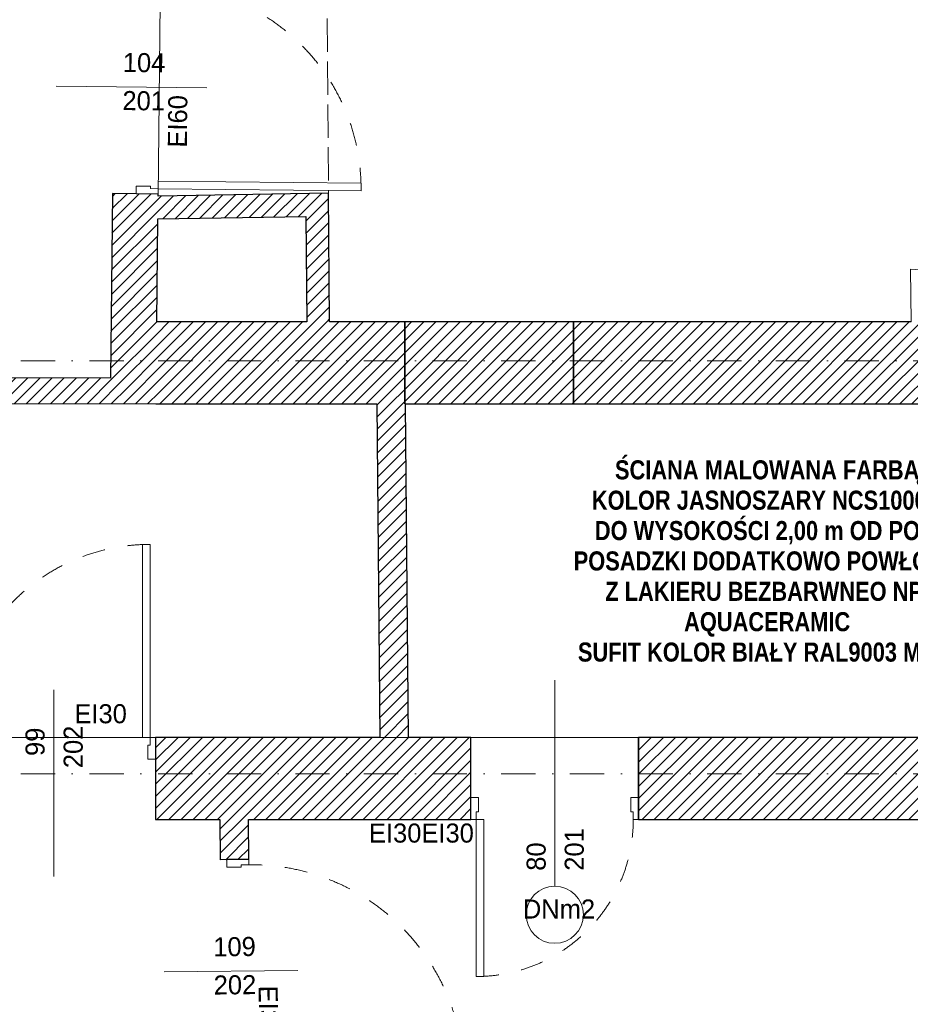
# Model space of a CAD drawing. Header units: millimetres. Extents: x 172139 to 266886, y 98118 to 138225.
# Tile 53 of 57: x 207072 to 211743, y 111998 to 117162. Entities that reach past the tile are written whole.
import ezdxf
from ezdxf.enums import TextEntityAlignment as Align

# ---------------------------------------------------------------- set-up
doc = ezdxf.new("R2010")
doc.units = ezdxf.units.MM
doc.header["$MEASUREMENT"] = 0
for name, pattern in [('Krawędzie ukryte', [225, 175, -50]), ('Kropki i Kreski', [360, 180, -90, 0, -90]), ('Przerywana', [240, 120, -120])]:
    doc.linetypes.add(name, pattern=pattern)
for name, color, linetype in [('Drzwi ArchiCAD', 7, 'Continuous'), ('Konstrukcja - Siatki mod', 7, 'Continuous'), ('KR_INW', 7, 'Continuous'), ('NAPIS_SODON', 7, 'Continuous'), ('ROZBUDOWA_NOWE_DZIAŁOWE', 7, 'Continuous'), ('Znaczniki drzwi ArchiCADa', 7, 'Continuous')]:
    doc.layers.add(name, color=color, linetype=linetype)
for name, color, linetype, lineweight in [('Drzwi ArchiCAD_Nr_pióra__1', 7, 'Continuous', 13), ('Drzwi ArchiCAD_Nr_pióra__27', 7, 'Continuous', 25), ('KR_INW_Nr_pióra__1', 7, 'Continuous', 13), ('KR_INW_Nr_pióra__101', 252, 'Continuous', 5), ('KR_INW_Nr_pióra__27', 7, 'Continuous', 25), ('MALOWANIE ŚCIAN_Nr_pióra__1', 7, 'Continuous', 13), ('NAPIS_SODON_Nr_pióra__121', 255, 'Continuous', 0), ('ROZBUDOWA_NOWE_DZIAŁOWE_Nr_pióra__27', 7, 'Continuous', 25), ('STREFA_NOWE_POM_Nr_pióra__121', 255, 'Continuous', 0), ('Znaczniki drzwi ArchiCADa_Nr_pióra__7', 7, 'Continuous', 13)]:
    doc.layers.add(name, color=color, linetype=linetype, lineweight=lineweight)
for name, color, linetype, lineweight, true_color in [('Drzwi ArchiCAD_Nr_pióra__4', 7, 'Continuous', 13, 0x029e21), ('Konstrukcja - Siatki mod_Nr_pióra__48', 7, 'Continuous', 15, 0xa80f02), ('ROZBUDOWA_NOWE_DZIAŁOWE_Nr_pióra__24', 7, 'Continuous', 15, 0x029e21), ('Znaczniki drzwi ArchiCADa_Nr_pióra__20', 7, 'Continuous', 13, 0xb00000), ('Znaczniki drzwi ArchiCADa_Nr_pióra__4', 7, 'Continuous', 13, 0x029e21)]:
    doc.layers.add(name, color=color, linetype=linetype, lineweight=lineweight, true_color=true_color)
doc.styles.add('GENERATED_STYLE_1', font='txt')
doc.styles.add('GENERATED_STYLE_2', font='txt')
pattern_1 = [(45, (0, 0), (-31.819804, 31.819804), [])]

# ---------------------------------------------------------------- blocks, each defined once
blk = doc.blocks.new('Strop_2', base_point=(188316, 115154.1))
at = {"layer": 'NAPIS_SODON_Nr_pióra__121', "linetype": 'Continuous', "flags": 128}
blk.add_lwpolyline([(224893.2, 113397.6), (205242.2, 113397.6), (204667.3, 113397.6), (188316, 113397.6)], dxfattribs=at)
blk = doc.blocks.new('Ściana_9', base_point=(209110.2, 113397.6))
at = {"layer": 'KR_INW_Nr_pióra__101', "linetype": 'Continuous'}
h = blk.add_hatch(dxfattribs=at)
h.set_pattern_fill('Cegła_licówka', color=256, style=0, pattern_type=2)
h.set_pattern_definition(pattern_1)
h.paths.add_polyline_path([(209110.2, 113397.6), (209095, 115147.1), (208945, 115147.1), (208960.2, 113397.6)])
at = {"layer": 'KR_INW_Nr_pióra__27', "linetype": 'Continuous', "flags": 128}
for points in [[(208945, 115147.1), (208960.2, 113397.6)], [(209110.2, 113397.6), (209095, 115147.1)]]:
    blk.add_lwpolyline(points, dxfattribs=at)
blk = doc.blocks.new('Ściana_15', base_point=(207790.9, 115577.1))
at = {"layer": 'KR_INW_Nr_pióra__101', "linetype": 'Continuous'}
h = blk.add_hatch(dxfattribs=at)
h.set_pattern_fill('Cegła_licówka', color=256, style=0, pattern_type=2)
h.set_pattern_definition(pattern_1)
h.paths.add_polyline_path([(207786.4, 115147.1), (209091.2, 115147.1), (209091.2, 115577.1), (207790.9, 115577.1)])
at = {"layer": 'KR_INW_Nr_pióra__27', "linetype": 'Continuous', "flags": 128}
for points in [[(208577.2, 115577.1), (207790.9, 115577.1)], [(209091.2, 115577.1), (208697.2, 115577.1)], [(209091.2, 115147.1), (209091.2, 115577.1)], [(207786.4, 115147.1), (208945, 115147.1)]]:
    blk.add_lwpolyline(points, dxfattribs=at)
blk = doc.blocks.new('Drzwi 19_10')
at = {"layer": 'Drzwi ArchiCAD_Nr_pióra__1', "linetype": 'Continuous'}
for p, q in [((492, 0), (492, 1064)), ((492, 1064), (532, 1064)), ((532, 1064), (532, 0)), ((-532, 0), (-560, 0)), ((-560, 0), (-560, -115)), ((-532, -40), (-532, 0)), ((532, 0), (492, 0)), ((560, 0), (532, 0)), ((532, 0), (532, -40)), ((560, -115), (560, 0)), ((-520, -40), (-532, -40)), ((-520, -115), (-520, -40)), ((532, -40), (520, -40)), ((520, -40), (520, -115)), ((-560, -115), (-520, -115)), ((520, -115), (560, -115))]:
    blk.add_line(p, q, dxfattribs=at)
at = {"layer": 'Drzwi ArchiCAD_Nr_pióra__1', "linetype": 'Przerywana'}
blk.add_arc((532, 0), 1064, 90, 180, dxfattribs=at)
at = {"layer": 'Drzwi ArchiCAD_Nr_pióra__27', "linetype": 'Continuous'}
for p, q in [((-560, 0), (-560, -115)), ((560, 0), (560, -115))]:
    blk.add_line(p, q, dxfattribs=at)
blk = doc.blocks.new('Znacznik Wym 19_9')
at = {"layer": 'Znaczniki drzwi ArchiCADa_Nr_pióra__20', "linetype": 'Continuous'}
blk.add_line((0, 250), (0, -540), dxfattribs=at)
at = {"layer": 'Znaczniki drzwi ArchiCADa_Nr_pióra__7', "style": 'GENERATED_STYLE_1'}
for tag, rotation, p in [('AC_MarkerText_2', 90, (-17.6, -161.3)), ('AC_MarkerText_3', 90, (182.4, -161.3)), ('AC_MarkerText_5', 180, (346, 208.9))]:
    blk.add_attdef(tag, text='', height=100, rotation=rotation, dxfattribs=at).set_placement(p, align=Align.BOTTOM_LEFT)
blk = doc.blocks.new('Ściana_25', base_point=(207854.6, 121675.6))
at = {"layer": 'KR_INW_Nr_pióra__101', "linetype": 'Continuous'}
h = blk.add_hatch(dxfattribs=at)
h.set_pattern_fill('Cegła_licówka', color=256, style=0, pattern_type=2)
h.set_pattern_definition(pattern_1)
h.paths.add_polyline_path([(207609, 121145.6), (207569.6, 117369.8), (207694.6, 117368.5), (207809.6, 117367.3), (207849, 121145.6)])
h = blk.add_hatch(dxfattribs=at)
h.set_pattern_fill('Cegła_licówka', color=256, style=0, pattern_type=2)
h.set_pattern_definition(pattern_1)
h.paths.add_polyline_path([(207557.9, 116249.9), (207547.8, 115282.2), (207786.4, 115146.6), (207797.9, 116247.4), (207682.9, 116248.6)])
at = {"layer": 'KR_INW_Nr_pióra__27', "linetype": 'Continuous'}
for p, q in [((207694.6, 117368.5), (207569.6, 117369.8)), ((207809.6, 117367.3), (207694.6, 117368.5)), ((207682.9, 116248.6), (207557.9, 116249.9)), ((207797.9, 116247.4), (207682.9, 116248.6))]:
    blk.add_line(p, q, dxfattribs=at)
at = {"layer": 'KR_INW_Nr_pióra__27', "linetype": 'Continuous', "flags": 128}
for points in [[(207609, 121145.6), (207579.3, 118300.8)], [(207809.6, 117367.3), (207849, 121145.6)], [(207576.7, 118050.8), (207569.6, 117369.8)], [(207557.9, 116249.9), (207547.8, 115282.2)], [(207797.8, 116236.5), (207797.9, 116247.4)], [(207790.9, 115577.1), (207796.5, 116116.5)], [(207786.4, 115146.6), (207786.4, 115147.1)]]:
    blk.add_lwpolyline(points, dxfattribs=at)
at = {"layer": 'Drzwi ArchiCAD', "linetype": 'Continuous', "zscale": 1000, "rotation": 269.4014883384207}
blk.add_blockref('Drzwi 19_10', (207803.7, 116807.3), dxfattribs=at)
at = {"layer": 'Znaczniki drzwi ArchiCADa', "color": 14, "lineweight": 13, "true_color": 0xb00000}
ref = blk.add_blockref('Znacznik Wym 19_9', (207803.7, 116807.3), dxfattribs=dict(at, rotation=269.4014883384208))
ref.add_attrib('AC_MarkerText_2', '104', dxfattribs={"layer": 'Znaczniki drzwi ArchiCADa_Nr_pióra__7', "color": 7, "height": 100, "rotation": 359.4015, "style": 'GENERATED_STYLE_1'}).set_placement((207611.9, 116857.6), align=Align.BOTTOM_LEFT)
ref.add_attrib('AC_MarkerText_3', '201', dxfattribs={"layer": 'Znaczniki drzwi ArchiCADa_Nr_pióra__7', "color": 7, "height": 100, "rotation": 359.4015, "style": 'GENERATED_STYLE_1'}).set_placement((207609.8, 116657.7), align=Align.BOTTOM_LEFT)
ref.add_attrib('AC_MarkerText_5', 'EI60', dxfattribs={"layer": 'Znaczniki drzwi ArchiCADa_Nr_pióra__7', "color": 7, "height": 100, "rotation": 89.4015, "style": 'GENERATED_STYLE_1'}).set_placement((207978.4, 116490.2), align=Align.BOTTOM_LEFT)
blk = doc.blocks.new('Ściana_26', base_point=(207797.8, 116236.5))
at = {"layer": 'KR_INW_Nr_pióra__101', "linetype": 'Continuous'}
h = blk.add_hatch(dxfattribs=at)
h.set_pattern_fill('Cegła_licówka', color=256, style=0, pattern_type=2)
h.set_pattern_definition(pattern_1)
h.paths.add_polyline_path([(207796.5, 116116.5), (208572.7, 116129.9), (208691.7, 116252), (207797.8, 116236.5)])
at = {"layer": 'KR_INW_Nr_pióra__27', "linetype": 'Continuous', "flags": 128}
for points in [[(208691.7, 116252), (207797.8, 116236.5)], [(207796.5, 116116.5), (208572.7, 116129.9)]]:
    blk.add_lwpolyline(points, dxfattribs=at)
blk = doc.blocks.new('Ściana_27', base_point=(208691.7, 116252))
at = {"layer": 'KR_INW_Nr_pióra__101', "linetype": 'Continuous'}
h = blk.add_hatch(dxfattribs=at)
h.set_pattern_fill('Cegła_licówka', color=256, style=0, pattern_type=2)
h.set_pattern_definition(pattern_1)
h.paths.add_polyline_path([(208572.7, 116129.9), (208577.2, 115577.1), (208697.2, 115577.1), (208691.7, 116252)])
at = {"layer": 'KR_INW_Nr_pióra__27', "linetype": 'Continuous', "flags": 128}
for points in [[(208697.2, 115577.1), (208691.7, 116252)], [(208572.7, 116129.9), (208577.2, 115577.1)]]:
    blk.add_lwpolyline(points, dxfattribs=at)
blk = doc.blocks.new('Drzwi 19_16')
at = {"layer": 'Drzwi ArchiCAD_Nr_pióra__1', "linetype": 'Continuous'}
for p, q in [((517, 0), (517, 1114)), ((517, 1114), (557, 1114)), ((557, 1114), (557, 0)), ((-557, 0), (-585, 0)), ((-585, 0), (-585, -115)), ((-557, -40), (-557, 0)), ((557, 0), (517, 0)), ((585, 0), (557, 0)), ((557, 0), (557, -40)), ((585, -115), (585, 0)), ((-545, -40), (-557, -40)), ((-545, -115), (-545, -40)), ((557, -40), (545, -40)), ((545, -40), (545, -115)), ((-585, -115), (-545, -115)), ((545, -115), (585, -115))]:
    blk.add_line(p, q, dxfattribs=at)
at = {"layer": 'Drzwi ArchiCAD_Nr_pióra__1', "linetype": 'Przerywana'}
blk.add_arc((557, 0), 1114, 90, 180, dxfattribs=at)
at = {"layer": 'Drzwi ArchiCAD_Nr_pióra__27', "linetype": 'Continuous'}
for p, q in [((-585, 0), (-585, -115)), ((585, 0), (585, -115))]:
    blk.add_line(p, q, dxfattribs=at)
blk = doc.blocks.new('Znacznik Wym 19_12')
at = {"layer": 'Znaczniki drzwi ArchiCADa_Nr_pióra__20', "linetype": 'Continuous'}
blk.add_line((0, -400), (0, 300), dxfattribs=at)
at = {"layer": 'Znaczniki drzwi ArchiCADa_Nr_pióra__7', "style": 'GENERATED_STYLE_1'}
for tag, rotation, p in [('AC_MarkerText_3', 270, (-182.4, 72.7)), ('AC_MarkerText_2', 270, (17.6, 72.7)), ('AC_MarkerText_5', 180, (-108.8, -133))]:
    blk.add_attdef(tag, text='', height=100, rotation=rotation, dxfattribs=at).set_placement(p, align=Align.BOTTOM_LEFT)
blk = doc.blocks.new('Ściana_35', base_point=(208288.7, 111420.7))
at = {"layer": 'KR_INW_Nr_pióra__101', "linetype": 'Continuous'}
h = blk.add_hatch(dxfattribs=at)
h.set_pattern_fill('Cegła_licówka', color=256, style=0, pattern_type=2)
h.set_pattern_definition(pattern_1)
h.paths.add_polyline_path([(208121, 112967.6), (208123.4, 112756), (208158.4, 112756.4), (208273.4, 112757.7), (208271, 112967.6)])
h = blk.add_hatch(dxfattribs=at)
h.set_pattern_fill('Cegła_licówka', color=256, style=0, pattern_type=2)
h.set_pattern_definition(pattern_1)
h.paths.add_polyline_path([(208136.8, 111586), (208138.7, 111419), (208288.7, 111420.7), (208286.8, 111587.8), (208171.8, 111586.4)])
at = {"layer": 'KR_INW_Nr_pióra__27', "linetype": 'Continuous'}
for p, q in [((208158.4, 112756.4), (208123.4, 112756)), ((208273.4, 112757.7), (208158.4, 112756.4)), ((208171.8, 111586.4), (208136.8, 111586)), ((208286.8, 111587.8), (208171.8, 111586.4))]:
    blk.add_line(p, q, dxfattribs=at)
at = {"layer": 'KR_INW_Nr_pióra__27', "linetype": 'Continuous', "flags": 128}
for points in [[(208121, 112967.6), (208123.4, 112756)], [(208273.4, 112757.7), (208271, 112967.6)], [(208136.8, 111586), (208138.7, 111419)], [(208288.7, 111420.7), (208286.8, 111587.8)], [(208138.7, 111419), (208288.7, 111420.7)]]:
    blk.add_lwpolyline(points, dxfattribs=at)
at = {"layer": 'Drzwi ArchiCAD', "linetype": 'Continuous', "zscale": 1000, "rotation": 270.6556948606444}
blk.add_blockref('Drzwi 19_16', (208280.1, 112172.7), dxfattribs=at)
at = {"layer": 'Znaczniki drzwi ArchiCADa', "color": 14, "lineweight": 13, "true_color": 0xb00000}
ref = blk.add_blockref('Znacznik Wym 19_12', (208130.1, 112171), dxfattribs=dict(at, rotation=90.6556948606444))
ref.add_attrib('AC_MarkerText_2', '109', dxfattribs={"layer": 'Znaczniki drzwi ArchiCADa_Nr_pióra__7', "color": 7, "height": 100, "rotation": 0.6557, "style": 'GENERATED_STYLE_1'}).set_placement((208087.9, 112218.8), align=Align.BOTTOM_LEFT)
ref.add_attrib('AC_MarkerText_3', '202', dxfattribs={"layer": 'Znaczniki drzwi ArchiCADa_Nr_pióra__7', "color": 7, "height": 100, "rotation": 0.6557, "style": 'GENERATED_STYLE_1'}).set_placement((208090.2, 112018.8), align=Align.BOTTOM_LEFT)
ref.add_attrib('AC_MarkerText_5', 'EI30', dxfattribs={"layer": 'Znaczniki drzwi ArchiCADa_Nr_pióra__7', "color": 7, "height": 100, "rotation": 270.6557, "style": 'GENERATED_STYLE_1'}).set_placement((208294.9, 112094.7), align=Align.BOTTOM_LEFT)
blk = doc.blocks.new('Drzwi 19_17')
at = {"layer": 'Drzwi ArchiCAD_Nr_pióra__1', "linetype": 'Continuous'}
for p, q in [((507.7, 0), (507.7, 1095.3)), ((507.7, 1095.3), (547.7, 1095.3)), ((547.7, 1095.3), (547.7, 0)), ((-547.7, 0), (-575.7, 0)), ((-575.7, 0), (-575.7, -115)), ((-547.7, -40), (-547.7, 0)), ((547.7, 0), (507.7, 0)), ((575.7, 0), (547.7, 0)), ((547.7, 0), (547.7, -40)), ((575.7, -115), (575.7, 0)), ((-535.7, -40), (-547.7, -40)), ((-535.7, -115), (-535.7, -40)), ((547.7, -40), (535.7, -40)), ((535.7, -40), (535.7, -115)), ((-575.7, -115), (-535.7, -115)), ((535.7, -115), (575.7, -115))]:
    blk.add_line(p, q, dxfattribs=at)
at = {"layer": 'Drzwi ArchiCAD_Nr_pióra__1', "linetype": 'Przerywana'}
blk.add_arc((547.7, 0), 1095.3, 90, 180, dxfattribs=at)
at = {"layer": 'Drzwi ArchiCAD_Nr_pióra__27', "linetype": 'Continuous'}
for p, q in [((-575.7, 0), (-575.7, -115)), ((575.7, 0), (575.7, -115))]:
    blk.add_line(p, q, dxfattribs=at)
blk = doc.blocks.new('Znacznik Wym 19_10')
at = {"layer": 'Znaczniki drzwi ArchiCADa_Nr_pióra__20', "linetype": 'Continuous'}
blk.add_line((0, -385), (0, 300), dxfattribs=at)
at = {"layer": 'Znaczniki drzwi ArchiCADa_Nr_pióra__7', "style": 'GENERATED_STYLE_1'}
for tag, rotation, p in [('AC_MarkerText_3', 270, (-182.4, 87.7)), ('AC_MarkerText_2', 270, (17.6, 87.7)), ('AC_MarkerText_5', 180, (-108.8, -117.9))]:
    blk.add_attdef(tag, text='', height=100, rotation=rotation, dxfattribs=at).set_placement(p, align=Align.BOTTOM_LEFT)
blk = doc.blocks.new('Ściana_37', base_point=(207787.8, 115281.6))
at = {"layer": 'KR_INW_Nr_pióra__101', "linetype": 'Continuous'}
h = blk.add_hatch(dxfattribs=at)
h.set_pattern_fill('Cegła_licówka', color=256, style=0, pattern_type=2)
h.set_pattern_definition(pattern_1)
h.paths.add_polyline_path([(205238.1, 115288.1), (205241.5, 115153.1), (205739.9, 115151.8), (205740, 115171.8), (205740.3, 115286.8)])
h = blk.add_hatch(dxfattribs=at)
h.set_pattern_fill('Cegła_licówka', color=256, style=0, pattern_type=2)
h.set_pattern_definition(pattern_1)
h.paths.add_polyline_path([(206891.3, 115148.8), (207786.4, 115146.6), (207547.8, 115282.2), (206891.6, 115283.8), (206891.3, 115168.8)])
at = {"layer": 'KR_INW_Nr_pióra__27', "linetype": 'Continuous'}
for p, q in [((205740.3, 115286.8), (205740, 115171.8)), ((206891.6, 115283.8), (206891.3, 115168.8)), ((205740, 115171.8), (205739.9, 115151.8)), ((206891.3, 115168.8), (206891.3, 115148.8))]:
    blk.add_line(p, q, dxfattribs=at)
at = {"layer": 'KR_INW_Nr_pióra__27', "linetype": 'Continuous', "flags": 128}
for points in [[(205740.3, 115286.8), (205238.1, 115288.1)], [(207547.8, 115282.2), (206891.6, 115283.8)], [(205241.5, 115153.1), (205739.9, 115151.8)], [(206891.3, 115148.8), (207786.4, 115146.6)]]:
    blk.add_lwpolyline(points, dxfattribs=at)
at = {"layer": 'Drzwi ArchiCAD', "linetype": 'Continuous', "zscale": 1000, "rotation": 359.853664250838}
blk.add_blockref('Drzwi 19_17', (206315.9, 115285.3), dxfattribs=at)
at = {"layer": 'Znaczniki drzwi ArchiCADa', "color": 14, "lineweight": 13, "true_color": 0xb00000}
ref = blk.add_blockref('Znacznik Wym 19_10', (206315.6, 115150.3), dxfattribs=dict(at, rotation=179.853664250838))
ref.add_attrib('AC_MarkerText_2', '107', dxfattribs={"layer": 'Znaczniki drzwi ArchiCADa_Nr_pióra__7', "color": 7, "height": 100, "rotation": 89.8537, "style": 'GENERATED_STYLE_1'}).set_placement((206297.8, 115124), align=Align.BOTTOM_LEFT)
ref.add_attrib('AC_MarkerText_3', '201', dxfattribs={"layer": 'Znaczniki drzwi ArchiCADa_Nr_pióra__7', "color": 7, "height": 100, "rotation": 89.8537, "style": 'GENERATED_STYLE_1'}).set_placement((206497.8, 115123.5), align=Align.BOTTOM_LEFT)
ref.add_attrib('AC_MarkerText_5', 'EI60', dxfattribs={"layer": 'Znaczniki drzwi ArchiCADa_Nr_pióra__7', "color": 7, "height": 100, "rotation": 359.8537, "style": 'GENERATED_STYLE_1'}).set_placement((206424.8, 115329.3), align=Align.BOTTOM_LEFT)
blk = doc.blocks.new('Ściana_126', base_point=(209091.2, 115577.1))
at = {"layer": 'ROZBUDOWA_NOWE_DZIAŁOWE_Nr_pióra__24', "linetype": 'Continuous'}
h = blk.add_hatch(dxfattribs=at)
h.set_pattern_fill('Cegła_licówka', color=256, style=0, pattern_type=2)
h.set_pattern_definition(pattern_1)
h.paths.add_polyline_path([(209091.2, 115147.1), (209976.4, 115147.1), (209976.4, 115577.1), (209091.2, 115577.1)])
at = {"layer": 'ROZBUDOWA_NOWE_DZIAŁOWE_Nr_pióra__27', "linetype": 'Continuous', "flags": 128}
for points in [[(209976.4, 115577.1), (209091.2, 115577.1)], [(209091.2, 115577.1), (209091.2, 115147.1)], [(209976.4, 115147.1), (209976.4, 115577.1)], [(209091.2, 115147.1), (209976.4, 115147.1)]]:
    blk.add_lwpolyline(points, dxfattribs=at)
blk = doc.blocks.new('Ściana_127', base_point=(209976.4, 115577.1))
at = {"layer": 'KR_INW_Nr_pióra__101', "linetype": 'Continuous'}
h = blk.add_hatch(dxfattribs=at)
h.set_pattern_fill('Cegła_licówka', color=256, style=0, pattern_type=2)
h.set_pattern_definition(pattern_1)
h.paths.add_polyline_path([(209976.4, 115147.1), (212299.9, 115147.1), (212100.3, 115577.1), (209976.4, 115577.1)])
at = {"layer": 'KR_INW_Nr_pióra__27', "linetype": 'Continuous', "flags": 128}
for points in [[(211746.9, 115577.1), (209976.4, 115577.1)], [(209976.4, 115577.1), (209976.4, 115147.1)], [(212100.3, 115577.1), (211846.9, 115577.1)], [(209976.4, 115147.1), (212299.9, 115147.1)]]:
    blk.add_lwpolyline(points, dxfattribs=at)
blk = doc.blocks.new('Drzwi 19_50')
at = {"layer": 'Drzwi ArchiCAD_Nr_pióra__1', "linetype": 'Continuous'}
for p, q in [((466.2, 0), (466.2, 1012.4)), ((466.2, 1012.4), (506.2, 1012.4)), ((506.2, 1012.4), (506.2, 0)), ((-506.2, 0), (-534.2, 0)), ((-534.2, 0), (-534.2, -115)), ((-506.2, -40), (-506.2, 0)), ((506.2, 0), (466.2, 0)), ((534.2, 0), (506.2, 0)), ((506.2, 0), (506.2, -40)), ((534.2, -115), (534.2, 0)), ((-494.2, -40), (-506.2, -40)), ((-494.2, -115), (-494.2, -40)), ((506.2, -40), (494.2, -40)), ((494.2, -40), (494.2, -115)), ((-534.2, -115), (-494.2, -115)), ((494.2, -115), (534.2, -115))]:
    blk.add_line(p, q, dxfattribs=at)
at = {"layer": 'Drzwi ArchiCAD_Nr_pióra__1', "linetype": 'Przerywana'}
blk.add_arc((506.2, 0), 1012.4, 90, 180, dxfattribs=at)
at = {"layer": 'Drzwi ArchiCAD_Nr_pióra__27', "linetype": 'Continuous'}
for p, q in [((-534.2, 0), (-534.2, -115)), ((534.2, 0), (534.2, -115))]:
    blk.add_line(p, q, dxfattribs=at)
blk = doc.blocks.new('Znacznik Wym 19_29')
at = {"layer": 'Znaczniki drzwi ArchiCADa_Nr_pióra__20', "linetype": 'Continuous'}
blk.add_line((0, -680), (0, 300), dxfattribs=at)
at = {"layer": 'Znaczniki drzwi ArchiCADa_Nr_pióra__7', "style": 'GENERATED_STYLE_1'}
for tag, p in [('AC_MarkerText_3', (-182.4, -207.3)), ('AC_MarkerText_2', (17.6, -269.6))]:
    blk.add_attdef(tag, text='', height=100, rotation=270, dxfattribs=at).set_placement(p, align=Align.BOTTOM_LEFT)
blk = doc.blocks.new('Ściana_130', base_point=(209438.1, 113397.6))
at = {"layer": 'KR_INW_Nr_pióra__101', "linetype": 'Continuous'}
h = blk.add_hatch(dxfattribs=at)
h.set_pattern_fill('Cegła_licówka', color=256, style=0, pattern_type=2)
h.set_pattern_definition(pattern_1)
h.paths.add_polyline_path([(207784.1, 113397.6), (207784.1, 113282.6), (207784.1, 112967.6), (209438.1, 112967.6), (209438.1, 113397.6)])
at = {"layer": 'KR_INW_Nr_pióra__27', "linetype": 'Continuous'}
for p, q in [((207784.1, 113397.6), (207784.1, 113282.6)), ((207784.1, 113282.6), (207784.1, 112967.6))]:
    blk.add_line(p, q, dxfattribs=at)
at = {"layer": 'KR_INW_Nr_pióra__27', "linetype": 'Continuous', "flags": 128}
for points in [[(208960.2, 113397.6), (207784.1, 113397.6)], [(209438.1, 113397.6), (209110.2, 113397.6)], [(209438.1, 112967.6), (209438.1, 113397.6)], [(207784.1, 112967.6), (208121, 112967.6)], [(208271, 112967.6), (209438.1, 112967.6)]]:
    blk.add_lwpolyline(points, dxfattribs=at)
at = {"layer": 'Drzwi ArchiCAD', "linetype": 'Continuous', "zscale": 1000}
blk.add_blockref('Drzwi 19_50', (207249.9, 113397.6), dxfattribs=at)
at = {"layer": 'Znaczniki drzwi ArchiCADa', "color": 14, "lineweight": 13, "true_color": 0xb00000}
ref = blk.add_blockref('Znacznik Wym 19_29', (207249.9, 112967.6), dxfattribs=dict(at, rotation=180))
ref.add_attrib('AC_MarkerText_2', '99', dxfattribs={"layer": 'Znaczniki drzwi ArchiCADa_Nr_pióra__7', "color": 7, "height": 100, "rotation": 90, "style": 'GENERATED_STYLE_1'}).set_placement((207232.2, 113300.2), align=Align.BOTTOM_LEFT)
ref.add_attrib('AC_MarkerText_3', '202', dxfattribs={"layer": 'Znaczniki drzwi ArchiCADa_Nr_pióra__7', "color": 7, "height": 100, "rotation": 90, "style": 'GENERATED_STYLE_1'}).set_placement((207432.2, 113236.2), align=Align.BOTTOM_LEFT)
ref.add_attrib('AC_MarkerText_5', 'EI30', dxfattribs={"layer": 'Znaczniki drzwi ArchiCADa_Nr_pióra__7', "color": 7, "height": 100, "rotation": 360, "style": 'GENERATED_STYLE_1'}).set_placement((207358.7, 113441.7), align=Align.BOTTOM_LEFT)
blk = doc.blocks.new('Drzwi 19_51')
at = {"layer": 'Drzwi ArchiCAD_Nr_pióra__27', "linetype": 'Continuous'}
for p, q in [((-440, 0), (-440, -115)), ((440, 0), (440, -115))]:
    blk.add_line(p, q, dxfattribs=at)
at = {"layer": 'Drzwi ArchiCAD_Nr_pióra__4', "linetype": 'Continuous'}
for p, q in [((372, 0), (372, 824)), ((372, 824), (412, 824)), ((412, 824), (412, 0)), ((-412, 0), (-440, 0)), ((-440, 0), (-440, -115)), ((-412, -40), (-412, 0)), ((412, 0), (372, 0)), ((440, 0), (412, 0)), ((412, 0), (412, -40)), ((440, -115), (440, 0)), ((-400, -40), (-412, -40)), ((-400, -115), (-400, -40)), ((412, -40), (400, -40)), ((400, -40), (400, -115)), ((-440, -115), (-400, -115)), ((400, -115), (440, -115))]:
    blk.add_line(p, q, dxfattribs=at)
at = {"layer": 'Drzwi ArchiCAD_Nr_pióra__4', "linetype": 'Przerywana'}
blk.add_arc((412, 0), 824, 90, 180, dxfattribs=at)
blk = doc.blocks.new('Znacznik Wym 19_30')
at = {"layer": 'Znaczniki drzwi ArchiCADa_Nr_pióra__4', "linetype": 'Continuous'}
blk.add_line((0, 350), (0, -730), dxfattribs=at)
for start, end in [(0, 180), (180, 0)]:
    blk.add_arc((0, 500), 150, start, end, dxfattribs=at)
at = {"layer": 'Znaczniki drzwi ArchiCADa_Nr_pióra__4', "style": 'GENERATED_STYLE_2'}
for tag, rotation, p in [('AC_WIDO_ID', 180, (167.1, 614.7)), ('AC_MarkerText_3', 270, (-182.4, 330.7)), ('AC_MarkerText_2', 270, (17.6, 330.6)), ('gs_hide_marker', 180, (974.4, 213))]:
    blk.add_attdef(tag, text='', height=100, rotation=rotation, dxfattribs=at).set_placement(p, align=Align.BOTTOM_LEFT)
blk = doc.blocks.new('Ściana_131', base_point=(210318.1, 113397.6))
at = {"layer": 'ROZBUDOWA_NOWE_DZIAŁOWE_Nr_pióra__27', "linetype": 'Continuous'}
for p, q in [((209438.1, 113082.6), (209438.1, 113397.6)), ((210318.1, 113082.6), (210318.1, 113397.6)), ((209438.1, 112967.6), (209438.1, 113082.6)), ((210318.1, 112967.6), (210318.1, 113082.6))]:
    blk.add_line(p, q, dxfattribs=at)
at = {"layer": 'Drzwi ArchiCAD', "color": 104, "linetype": 'Continuous', "lineweight": 13, "true_color": 0x029e21, "zscale": 1000, "rotation": 180}
blk.add_blockref('Drzwi 19_51', (209878.1, 112967.6), dxfattribs=at)
at = {"layer": 'Znaczniki drzwi ArchiCADa', "color": 104, "lineweight": 13, "true_color": 0x029e21}
ref = blk.add_blockref('Znacznik Wym 19_30', (209878.1, 112967.6), dxfattribs=dict(at, rotation=180))
ref.add_attrib('gs_hide_marker', 'EI30EI30', dxfattribs={"layer": 'Znaczniki drzwi ArchiCADa_Nr_pióra__4', "color": 104, "true_color": 0x029e21, "height": 100, "rotation": 360, "style": 'GENERATED_STYLE_2'}).set_placement((208903.7, 112815.9), align=Align.BOTTOM_LEFT)
ref.add_attrib('AC_MarkerText_2', '80', dxfattribs={"layer": 'Znaczniki drzwi ArchiCADa_Nr_pióra__4', "color": 104, "true_color": 0x029e21, "height": 100, "rotation": 90, "style": 'GENERATED_STYLE_2'}).set_placement((209860.4, 112698.2), align=Align.BOTTOM_LEFT)
ref.add_attrib('AC_MarkerText_3', '201', dxfattribs={"layer": 'Znaczniki drzwi ArchiCADa_Nr_pióra__4', "color": 104, "true_color": 0x029e21, "height": 100, "rotation": 90, "style": 'GENERATED_STYLE_2'}).set_placement((210060.4, 112698.2), align=Align.BOTTOM_LEFT)
ref.add_attrib('AC_WIDO_ID', 'DNm2', dxfattribs={"layer": 'Znaczniki drzwi ArchiCADa_Nr_pióra__4', "color": 104, "true_color": 0x029e21, "height": 100, "rotation": 360, "style": 'GENERATED_STYLE_2'}).set_placement((209711, 112417.6), align=Align.BOTTOM_LEFT)
blk = doc.blocks.new('Ściana_137', base_point=(216962.4, 113397.6))
at = {"layer": 'KR_INW_Nr_pióra__101', "linetype": 'Continuous'}
h = blk.add_hatch(dxfattribs=at)
h.set_pattern_fill('Cegła_licówka', color=256, style=0, pattern_type=2)
h.set_pattern_definition(pattern_1)
h.paths.add_polyline_path([(216962.4, 113397.6), (210318.1, 113397.6), (210318.1, 112967.6), (216962.4, 112967.6)])
at = {"layer": 'KR_INW_Nr_pióra__27', "linetype": 'Continuous', "flags": 128}
for points in [[(215750.3, 113397.6), (210318.1, 113397.6)], [(210318.1, 113397.6), (210318.1, 112967.6)], [(210318.1, 112967.6), (216962.4, 112967.6)]]:
    blk.add_lwpolyline(points, dxfattribs=at)
blk = doc.blocks.new('Standardowy znacznik siatki_10')
at = {"layer": 'Konstrukcja - Siatki mod_Nr_pióra__48', "linetype": 'Kropki i Kreski'}
blk.add_line((1000, 0), (72912, 0), dxfattribs=at)

msp = doc.modelspace()

# ---------------------------------------------------------------- linework, layer by layer
at = {"layer": 'KR_INW_Nr_pióra__1', "linetype": 'Krawędzie ukryte'}
msp.add_line((208682.1, 117392.4), (208691.7, 116252), dxfattribs=at)
at = {"layer": 'STREFA_NOWE_POM_Nr_pióra__121', "linetype": 'Continuous', "flags": 128}
for points in [[(207849, 121145.6), (207797.8, 116236.5), (208691.7, 116252), (208697.2, 115577.1), (209091.2, 115577.1), (209976.4, 115577.1), (211746.9, 115577.1), (211743.7, 115852.7), (212106.6, 115831.2), (212196.5, 115829), (212196.5, 121145.6), (209091.2, 121145.6), (208837, 121145.6)], [(214351, 115146.8), (214176.7, 115146.8), (212299.9, 115146.8), (212299.9, 115147.1), (209976.4, 115147.1), (209095, 115147.1), (209110.2, 113397.6), (209438.1, 113397.6), (210318.1, 113397.6), (215750.3, 113397.6), (215750.3, 115146.8), (215056.7, 115146.8)]]:
    msp.add_lwpolyline(points, close=True, dxfattribs=at)

# ---------------------------------------------------------------- block references
at = {"layer": 'Konstrukcja - Siatki mod', "color": 8, "linetype": 'Continuous', "lineweight": 13, "zscale": 1000}
for p in [(177989.3, 115372.2), (177989.3, 113205.9)]:
    msp.add_blockref('Standardowy znacznik siatki_10', p, dxfattribs=at)
at = {"layer": 'KR_INW'}
for name, p in [('Ściana_25', (207854.6, 121675.6)), ('Ściana_37', (207787.8, 115281.6)), ('Ściana_26', (207797.8, 116236.5)), ('Ściana_27', (208691.7, 116252)), ('Ściana_15', (207790.9, 115577.1)), ('Ściana_127', (209976.4, 115577.1)), ('Ściana_9', (209110.2, 113397.6)), ('Ściana_130', (209438.1, 113397.6)), ('Ściana_137', (216962.4, 113397.6)), ('Ściana_35', (208288.7, 111420.7))]:
    msp.add_blockref(name, p, dxfattribs=at)
at = {"layer": 'NAPIS_SODON', "color": 255, "linetype": 'Continuous', "lineweight": 0}
msp.add_blockref('Strop_2', (188316, 115154.1), dxfattribs=at)
at = {"layer": 'ROZBUDOWA_NOWE_DZIAŁOWE'}
for name, p in [('Ściana_126', (209091.2, 115577.1)), ('Ściana_131', (210318.1, 113397.6))]:
    msp.add_blockref(name, p, dxfattribs=at)

# ---------------------------------------------------------------- texts
at = {"layer": 'MALOWANIE ŚCIAN_Nr_pióra__1', "linetype": 'Continuous', "insert": (210992.3, 114850.9), "char_height": 100, "width": 2027.774, "attachment_point": 2, "line_spacing_factor": 0.955528, "style": 'GENERATED_STYLE_2'}
msp.add_mtext('\\A1;{\\fArial Narrow|b1|i0|c238|p34;ŚCIANA MALOWANA FARBĄ\\P\\fArial Narrow|b1|i0|c238|p34;KOLOR JASNOSZARY NCS1000N\\P\\fArial Narrow|b1|i0|c238|p34;DO WYSOKOŚCI 2,00 m OD POZ. POSADZKI DODATKOWO POWŁOKA Z LAKIERU BEZBARWNEO NP. AQUACERAMIC\\P\\fArial Narrow|b1|i0|c238|p34;SUFIT KOLOR BIAŁY RAL9003 MAT.}', dxfattribs=at)

doc.saveas('drawing.dxf')
